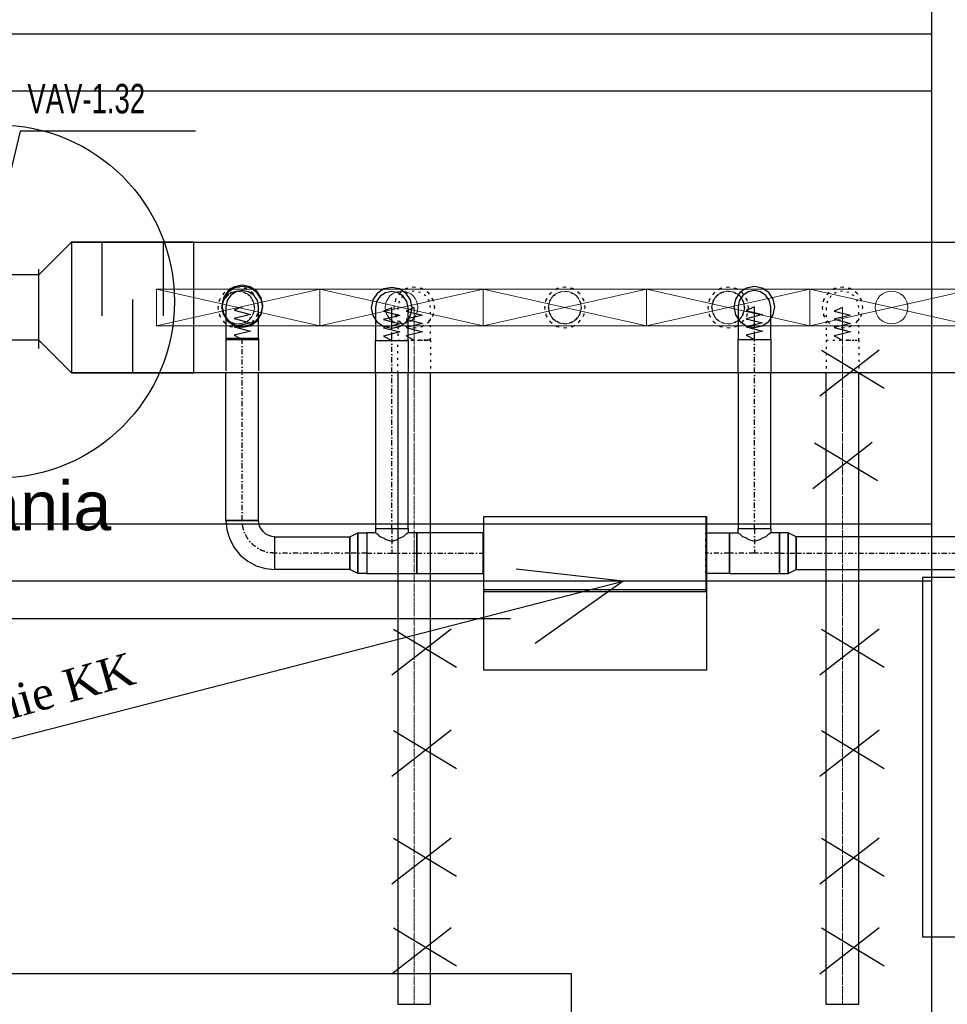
# Model space of a CAD drawing. Header units: centimetres. Extents: x -149939 to 48626, y -46000 to 152985.
# Tile 59 of 256: x -40906 to -35226, y 33738 to 39766. Entities that reach past the tile are written whole.
import ezdxf
from ezdxf import colors
from ezdxf.entities.mleader import LeaderData, LeaderLine
from ezdxf.math import Vec2, Vec3

# ---------------------------------------------------------------- set-up
doc = ezdxf.new("R2010")
doc.units = ezdxf.units.CM
doc.header["$LTSCALE"] = 50
for name, pattern in [('01-103-Went PP_poziom-0_5$0$DASHDOT', [25.4, 12.7, -6.35, 0, -6.35]), ('CADVENT_CENTERLINE', [9.9, 7.4, -1, 0.5, -1]), ('CADVENT_HIDDEN', [0.8, 0.25, -0.55]), ('Kondygnacja  -0_5$0$HIDDEN', [9.525, 6.35, -3.175]), ('Kondygnacja  -0_5$0$HIDDEN2', [4.7625, 3.175, -1.5875]), ('Osie rzutów$0$DASHDOT2', [12.7, 6.35, -3.175, 0, -3.175])]:
    doc.linetypes.add(name, pattern=pattern)
for name, color, linetype in [('01-103-Went PP_poziom-0_5$0$L_Nawiew', 7, 'Continuous'), ('bgde-nawiewEXP', 7, 'Continuous'), ('bgde-nawiewHIDDEN', 250, 'Continuous'), ('bgde_redukcja', 250, 'Continuous'), ('bgde_tlumik', 7, 'Continuous'), ('bgde_VAV', 7, 'Continuous'), ('IS_zmiany 2024', 1, 'Continuous'), ('Kondygnacja  -0_5$0$ARCH_KONSTR_POWYŻEJ RZUTU', 8, 'Kondygnacja  -0_5$0$HIDDEN'), ('Kondygnacja  -0_5$0$ARCH_KONSTR_POWYŻEJ RZUTU_IST', 8, 'Kondygnacja  -0_5$0$HIDDEN2'), ('Osie rzutów$0$ARCH_INFO_OSIE_IST', 8, 'Osie rzutów$0$DASHDOT2'), ('Osie rzutów$0$ARCH_INFO_OSIE_OPISY_IST', 8, 'Continuous')]:
    doc.layers.add(name, color=color, linetype=linetype)
for name, color, linetype, lineweight in [('bgde-nawiewCEN', 7, 'Continuous', 13), ('bgde_nawiewnik', 11, 'Continuous', 5), ('RFCU', 6, 'Continuous', 30)]:
    doc.layers.add(name, color=color, linetype=linetype, lineweight=lineweight)

# ---------------------------------------------------------------- blocks, each defined once
blk = doc.blocks.new('Osie rzutów')
at = {"layer": 'Osie rzutów$0$ARCH_INFO_OSIE_IST', "ltscale": 10}
for p, q in [((8060, 12510), (8060, 4623.26)), ((4436.24, 8000), (15156.54, 8000))]:
    blk.add_line(p, q, dxfattribs=at)
blk = doc.blocks.new('Kondygnacja  -0_5$0$konstrukcja istniejąca -0.5')
at = {"layer": 'Kondygnacja  -0_5$0$ARCH_KONSTR_POWYŻEJ RZUTU_IST', "ltscale": 10}
for points in [[(8582, 7425), (8582, 8575)], [(7538, 8167.89), (8582, 8167.89)], [(8582, 8132.89), (7538, 8132.89)]]:
    blk.add_lwpolyline(points, dxfattribs=at)
at = {"layer": 'Kondygnacja  -0_5$0$ARCH_KONSTR_POWYŻEJ RZUTU_IST', "ltscale": 10, "elevation": 0}
for points in [[(7538, 8467.89), (8582, 8467.89)], [(8582, 8432.89), (7538, 8432.89)]]:
    blk.add_lwpolyline(points, dxfattribs=at)
blk = doc.blocks.new('blok')
at = {"layer": 'bgde_VAV', "color": 3, "linetype": 'Continuous', "lineweight": -2}
for p, q in [((-54400.4, 33775), (-54434.2, 33775)), ((-53950.4, 33775), (-54400.4, 33775)), ((-53966.7, 33775), (-54000.4, 33775)), ((-54434.2, 33225), (-54400.4, 33225)), ((-54400.4, 33225), (-54000.4, 33225)), ((-54000.4, 33225), (-53966.7, 33225))]:
    blk.add_line(p, q, dxfattribs=at)
at = {"layer": 'bgde_VAV', "color": 3, "linetype": 'ByBlock', "lineweight": -2}
for p, q in [((-54400.4, 33775), (-54400.4, 33225)), ((-54000.4, 33775), (-54000.4, 33225))]:
    blk.add_line(p, q, dxfattribs=at)
at = {"layer": 'bgde_VAV', "color": 3, "linetype": 'Continuous', "lineweight": -3}
for p, q in [((-54294.7, 33492.5), (-54357.9, 33555.7)), ((-54326.3, 33524.1), (-54354.9, 33524.1)), ((-54326.3, 33524.1), (-54353.5, 33533)), ((-54326.3, 33524.1), (-54353.5, 33515.3)), ((-54326.3, 33524.1), (-54349.5, 33540.9)), ((-54326.3, 33524.1), (-54349.5, 33507.3)), ((-54326.3, 33524.1), (-54343.1, 33547.3)), ((-54326.3, 33524.1), (-54343.1, 33501)), ((-54326.3, 33524.1), (-54335.1, 33551.3)), ((-54326.3, 33524.1), (-54335.1, 33496.9)), ((-54326.3, 33524.1), (-54326.3, 33552.7)), ((-54326.3, 33524.1), (-54317.5, 33551.3)), ((-54326.3, 33524.1), (-54309.5, 33547.3)), ((-54326.3, 33524.1), (-54303.2, 33540.9)), ((-54326.3, 33524.1), (-54299.1, 33533)), ((-54326.3, 33524.1), (-54299.1, 33515.3)), ((-54326.3, 33524.1), (-54303.2, 33507.3)), ((-54326.3, 33524.1), (-54309.5, 33501)), ((-54326.3, 33524.1), (-54317.5, 33496.9)), ((-54326.3, 33524.1), (-54326.3, 33495.5)), ((-54326.3, 33524.1), (-54297.7, 33524.1)), ((-54205.3, 33555.7), (-54268.5, 33492.5)), ((-54236.9, 33524.1), (-54265.5, 33524.1)), ((-54236.9, 33524.1), (-54264.1, 33533)), ((-54236.9, 33524.1), (-54264.1, 33515.3)), ((-54236.9, 33524.1), (-54260, 33540.9)), ((-54236.9, 33524.1), (-54260, 33507.3)), ((-54236.9, 33524.1), (-54253.7, 33547.3)), ((-54236.9, 33524.1), (-54253.7, 33501)), ((-54236.9, 33524.1), (-54245.7, 33551.3)), ((-54236.9, 33524.1), (-54245.7, 33496.9)), ((-54236.9, 33524.1), (-54236.9, 33552.7)), ((-54236.9, 33524.1), (-54228.1, 33551.3)), ((-54236.9, 33524.1), (-54220.1, 33547.3)), ((-54236.9, 33524.1), (-54213.8, 33540.9)), ((-54236.9, 33524.1), (-54209.7, 33533)), ((-54236.9, 33524.1), (-54209.7, 33515.3)), ((-54236.9, 33524.1), (-54213.8, 33507.3)), ((-54236.9, 33524.1), (-54220.1, 33501)), ((-54236.9, 33524.1), (-54228.1, 33496.9)), ((-54236.9, 33524.1), (-54236.9, 33495.5)), ((-54236.9, 33524.1), (-54208.3, 33524.1)), ((-54115.9, 33492.5), (-54179.1, 33555.7)), ((-54147.5, 33524.1), (-54176.1, 33524.1)), ((-54147.5, 33524.1), (-54174.7, 33533)), ((-54147.5, 33524.1), (-54174.7, 33515.3)), ((-54147.5, 33524.1), (-54170.6, 33540.9)), ((-54147.5, 33524.1), (-54170.6, 33507.3)), ((-54147.5, 33524.1), (-54164.3, 33547.3)), ((-54147.5, 33524.1), (-54164.3, 33501)), ((-54147.5, 33524.1), (-54156.3, 33551.3)), ((-54147.5, 33524.1), (-54156.3, 33496.9)), ((-54147.5, 33524.1), (-54147.5, 33552.7)), ((-54147.5, 33524.1), (-54138.7, 33551.3)), ((-54147.5, 33524.1), (-54130.7, 33547.3)), ((-54147.5, 33524.1), (-54124.3, 33540.9)), ((-54147.5, 33524.1), (-54120.3, 33533)), ((-54147.5, 33524.1), (-54120.3, 33515.3)), ((-54147.5, 33524.1), (-54124.3, 33507.3)), ((-54147.5, 33524.1), (-54130.7, 33501)), ((-54147.5, 33524.1), (-54138.7, 33496.9)), ((-54147.5, 33524.1), (-54147.5, 33495.5)), ((-54147.5, 33524.1), (-54118.9, 33524.1)), ((-54026.5, 33555.7), (-54089.7, 33492.5)), ((-54058.1, 33524.1), (-54086.7, 33524.1)), ((-54058.1, 33524.1), (-54085.3, 33533)), ((-54058.1, 33524.1), (-54085.3, 33515.3)), ((-54058.1, 33524.1), (-54081.2, 33540.9)), ((-54058.1, 33524.1), (-54081.2, 33507.3)), ((-54058.1, 33524.1), (-54074.9, 33547.3)), ((-54058.1, 33524.1), (-54074.9, 33501)), ((-54058.1, 33524.1), (-54066.9, 33551.3)), ((-54058.1, 33524.1), (-54066.9, 33496.9)), ((-54058.1, 33524.1), (-54058.1, 33552.7)), ((-54058.1, 33524.1), (-54049.2, 33551.3)), ((-54058.1, 33524.1), (-54041.3, 33547.3)), ((-54058.1, 33524.1), (-54034.9, 33540.9)), ((-54058.1, 33524.1), (-54030.9, 33533)), ((-54058.1, 33524.1), (-54030.9, 33515.3)), ((-54058.1, 33524.1), (-54034.9, 33507.3)), ((-54058.1, 33524.1), (-54041.3, 33501)), ((-54058.1, 33524.1), (-54049.2, 33496.9)), ((-54058.1, 33524.1), (-54058.1, 33495.5)), ((-54058.1, 33524.1), (-54029.5, 33524.1))]:
    blk.add_line(p, q, dxfattribs=at)
for centre in [(-54326.3, 33524.1), (-54236.9, 33524.1), (-54147.5, 33524.1), (-54058.1, 33524.1)]:
    blk.add_ellipse(centre, major_axis=(0, 28.6), ratio=1, start_param=-1.570796, end_param=4.712389, dxfattribs=at)
blk = doc.blocks.new('A$C066D7839')
at = {"layer": 'bgde_nawiewnik', "color": 7}
for p, q in [((-50, -11.15), (-50, 11.15)), ((-50, 11.15), (50, 11.15)), ((-50, -11.15), (50, 11.15)), ((50, -11.15), (-50, 11.15)), ((50, 11.15), (50, -11.15)), ((50, -11.15), (-50, -11.15))]:
    blk.add_line(p, q, dxfattribs=at)
blk.add_circle((0, 0), 10, dxfattribs=at)
blk = doc.blocks.new('t34')
at = {"layer": 'bgde_tlumik'}
for p, q in [((-40401.3, 25953.2), (-40401.3, 26403.2)), ((-40026.3, 25953.2), (-40026.3, 26403.2)), ((-40213.8, 25603.2), (-40213.8, 26053.2))]:
    blk.add_line(p, q, dxfattribs=at)
blk.add_lwpolyline([(-40588.8, 25603.2), (-39838.8, 25603.2), (-39838.8, 26403.2), (-40588.8, 26403.2)], close=True, dxfattribs=at)

msp = doc.modelspace()

# ---------------------------------------------------------------- linework, layer by layer
at = {"layer": 'bgde-nawiewCEN', "linetype": 'CADVENT_CENTERLINE', "ltscale": 0.06}
for p, q in [((-38489.979, 38003.393), (-38489.979, 38003.868)), ((-38489.979, 38002.268), (-38489.979, 38003.393)), ((-38489.979, 38000.075), (-38489.979, 38002.268)), ((-38489.979, 37996.46), (-38489.979, 38000.075)), ((-38489.979, 37991.068), (-38489.979, 37996.46)), ((-38489.979, 37983.542), (-38489.979, 37991.068)), ((-38489.979, 37973.527), (-38489.979, 37983.542)), ((-35867.838, 38003.393), (-35867.838, 38003.868)), ((-35867.838, 38002.268), (-35867.838, 38003.393)), ((-35867.838, 38000.075), (-35867.838, 38002.268)), ((-35867.838, 37996.46), (-35867.838, 38000.075)), ((-35867.838, 37991.068), (-35867.838, 37996.46)), ((-35867.838, 37983.542), (-35867.838, 37991.068)), ((-35867.838, 37973.527), (-35867.838, 37983.542)), ((-38489.979, 37960.668), (-38489.979, 37973.527)), ((-38489.979, 37944.608), (-38489.979, 37960.668)), ((-38489.979, 37924.993), (-38489.979, 37944.608)), ((-38489.979, 37901.468), (-38489.979, 37924.993)), ((-35867.838, 37960.668), (-35867.838, 37973.527)), ((-35867.838, 37944.608), (-35867.838, 37960.668)), ((-35867.838, 37924.993), (-35867.838, 37944.608)), ((-35867.838, 37901.468), (-35867.838, 37924.993)), ((-38489.979, 37873.675), (-38489.979, 37901.468)), ((-38489.979, 37822.564), (-38489.979, 37873.675)), ((-35867.838, 37873.675), (-35867.838, 37901.468)), ((-35867.838, 37822.564), (-35867.838, 37873.675)), ((-38489.979, 37803.868), (-38489.979, 37822.564)), ((-38489.979, 33738.069), (-38489.979, 37803.868)), ((-35867.838, 37803.868), (-35867.838, 37822.564)), ((-35867.838, 33738.069), (-35867.838, 37803.868)), ((-38064.466, 36500.479, 245), (-38068.466, 36500.479, 245)), ((-36704.466, 36500.479, 245), (-36700.466, 36500.479, 245))]:
    msp.add_line(p, q, dxfattribs=at)
at = {"layer": 'bgde-nawiewEXP', "linetype": 'Continuous'}
msp.add_lwpolyline([(-40588.801, 37603.941), (-40788.801, 37803.941), (-40788.801, 38203.941), (-40588.801, 38403.941)], close=True, dxfattribs=at)
for points in [[(-40588.801, 38403.941), (-19380.813, 38403.941), (-19380.813, 37603.941), (-40588.801, 37603.941)], [(-38589.979, 37603.941), (-38589.979, 33738.07), (-38389.979, 33738.07), (-38389.979, 37603.941)], [(-35967.838, 33738.07), (-35767.838, 33738.07), (-35767.838, 37603.941)], [(-35967.838, 33738.07), (-35967.838, 37603.941)]]:
    msp.add_lwpolyline(points, dxfattribs=at)
at = {"layer": 'bgde-nawiewEXP', "linetype": 'Continuous', "elevation": 245}
msp.add_lwpolyline([(-38064.466, 36265.479), (-36704.466, 36265.479), (-36704.466, 36275.479), (-38064.466, 36275.479), (-38064.466, 36725.479), (-36704.466, 36725.479), (-36704.466, 36275.479), (-38064.466, 36275.479)], close=True, dxfattribs=at)
for points in [[(-38068.466, 36375.479), (-38068.466, 36625.479), (-38064.466, 36625.479)], [(-36704.466, 36375.479), (-36700.466, 36375.479), (-36700.466, 36625.479), (-36704.466, 36625.479)], [(-38068.466, 36375.479), (-38064.466, 36375.479)]]:
    msp.add_lwpolyline(points, dxfattribs=at)
at = {"layer": 'bgde-nawiewHIDDEN', "linetype": 'CADVENT_HIDDEN'}
for points in [[(-39692.838, 38003.868), (-39683.323, 37956.032), (-39656.226, 37915.479), (-39615.674, 37888.383), (-39567.838, 37878.868), (-39520.003, 37888.383), (-39479.45, 37915.479), (-39452.353, 37956.032), (-39442.838, 38003.868), (-39452.353, 38051.703), (-39479.45, 38092.256), (-39520.003, 38119.352), (-39567.838, 38128.868), (-39615.674, 38119.352), (-39656.226, 38092.256), (-39683.323, 38051.703)], [(-39692.838, 38003.868), (-39683.323, 37956.032), (-39656.226, 37915.479), (-39615.674, 37888.383), (-39567.838, 37878.868), (-39520.003, 37888.383), (-39479.45, 37915.479), (-39452.353, 37956.032), (-39442.838, 38003.868), (-39452.353, 38051.703), (-39479.45, 38092.256), (-39520.003, 38119.352), (-39567.838, 38128.868), (-39615.674, 38119.352), (-39656.226, 38092.256), (-39683.323, 38051.703)], [(-39667.838, 38003.868), (-39660.226, 37965.599), (-39638.549, 37933.157), (-39606.106, 37911.48), (-39567.838, 37903.868), (-39529.57, 37911.48), (-39497.127, 37933.157), (-39475.45, 37965.599), (-39467.838, 38003.868), (-39475.45, 38042.136), (-39497.127, 38074.578), (-39529.57, 38096.255), (-39567.838, 38103.868), (-39606.106, 38096.255), (-39638.549, 38074.578), (-39660.226, 38042.136)], [(-38614.979, 38003.868), (-38605.464, 37956.032), (-38578.368, 37915.479), (-38537.815, 37888.383), (-38489.979, 37878.868), (-38442.144, 37888.383), (-38401.591, 37915.479), (-38374.494, 37956.032), (-38364.979, 38003.868), (-38374.494, 38051.703), (-38401.591, 38092.256), (-38442.144, 38119.352), (-38489.979, 38128.868), (-38537.815, 38119.352), (-38578.368, 38092.256), (-38605.464, 38051.703)], [(-38614.979, 38003.868), (-38605.464, 37956.032), (-38578.368, 37915.479), (-38537.815, 37888.383), (-38489.979, 37878.868), (-38442.144, 37888.383), (-38401.591, 37915.479), (-38374.494, 37956.032), (-38364.979, 38003.868), (-38374.494, 38051.703), (-38401.591, 38092.256), (-38442.144, 38119.352), (-38489.979, 38128.868), (-38537.815, 38119.352), (-38578.368, 38092.256), (-38605.464, 38051.703)], [(-37692.838, 38003.868), (-37683.323, 37956.032), (-37656.226, 37915.479), (-37615.674, 37888.383), (-37567.838, 37878.868), (-37520.003, 37888.383), (-37479.45, 37915.479), (-37452.353, 37956.032), (-37442.838, 38003.868), (-37452.353, 38051.703), (-37479.45, 38092.256), (-37520.003, 38119.352), (-37567.838, 38128.868), (-37615.674, 38119.352), (-37656.226, 38092.256), (-37683.323, 38051.703)], [(-37692.838, 38003.868), (-37683.323, 37956.032), (-37656.226, 37915.479), (-37615.674, 37888.383), (-37567.838, 37878.868), (-37520.003, 37888.383), (-37479.45, 37915.479), (-37452.353, 37956.032), (-37442.838, 38003.868), (-37452.353, 38051.703), (-37479.45, 38092.256), (-37520.003, 38119.352), (-37567.838, 38128.868), (-37615.674, 38119.352), (-37656.226, 38092.256), (-37683.323, 38051.703)], [(-37667.838, 38003.868), (-37660.226, 38042.136), (-37638.549, 38074.578), (-37606.106, 38096.255), (-37567.838, 38103.868), (-37529.57, 38096.255), (-37497.127, 38074.578), (-37475.45, 38042.136), (-37467.838, 38003.868), (-37475.45, 37965.599), (-37497.127, 37933.157), (-37529.57, 37911.48), (-37567.838, 37903.868), (-37606.106, 37911.48), (-37638.549, 37933.157), (-37660.226, 37965.599)], [(-36692.838, 38003.868), (-36683.323, 37956.032), (-36656.226, 37915.479), (-36615.674, 37888.383), (-36567.838, 37878.868), (-36520.003, 37888.383), (-36479.45, 37915.479), (-36452.353, 37956.032), (-36442.838, 38003.868), (-36452.353, 38051.703), (-36479.45, 38092.256), (-36520.003, 38119.352), (-36567.838, 38128.868), (-36615.674, 38119.352), (-36656.226, 38092.256), (-36683.323, 38051.703)], [(-36692.838, 38003.868), (-36683.323, 37956.032), (-36656.226, 37915.479), (-36615.674, 37888.383), (-36567.838, 37878.868), (-36520.003, 37888.383), (-36479.45, 37915.479), (-36452.353, 37956.032), (-36442.838, 38003.868), (-36452.353, 38051.703), (-36479.45, 38092.256), (-36520.003, 38119.352), (-36567.838, 38128.868), (-36615.674, 38119.352), (-36656.226, 38092.256), (-36683.323, 38051.703)], [(-36667.838, 38003.868), (-36660.226, 37965.599), (-36638.549, 37933.157), (-36606.106, 37911.48), (-36567.838, 37903.868), (-36529.57, 37911.48), (-36497.127, 37933.157), (-36475.45, 37965.599), (-36467.838, 38003.868), (-36475.45, 38042.136), (-36497.127, 38074.578), (-36529.57, 38096.255), (-36567.838, 38103.868), (-36606.106, 38096.255), (-36638.549, 38074.578), (-36660.226, 38042.136)], [(-35992.838, 38003.868), (-35983.323, 37956.032), (-35956.226, 37915.479), (-35915.674, 37888.383), (-35867.838, 37878.868), (-35820.003, 37888.383), (-35779.45, 37915.479), (-35752.353, 37956.032), (-35742.838, 38003.868), (-35752.353, 38051.703), (-35779.45, 38092.256), (-35820.003, 38119.352), (-35867.838, 38128.868), (-35915.674, 38119.352), (-35956.226, 38092.256), (-35983.323, 38051.703)], [(-35992.838, 38003.868), (-35983.323, 37956.032), (-35956.226, 37915.479), (-35915.674, 37888.383), (-35867.838, 37878.868), (-35820.003, 37888.383), (-35779.45, 37915.479), (-35752.353, 37956.032), (-35742.838, 38003.868), (-35752.353, 38051.703), (-35779.45, 38092.256), (-35820.003, 38119.352), (-35867.838, 38128.868), (-35915.674, 38119.352), (-35956.226, 38092.256), (-35983.323, 38051.703)], [(-35967.838, 38000.075), (-35967.838, 37803.868), (-35767.838, 37803.868), (-35767.838, 38003.868), (-35775.45, 38042.136), (-35797.127, 38074.578), (-35829.57, 38096.255), (-35867.838, 38103.868), (-35906.106, 38096.255), (-35938.549, 38074.578), (-35960.226, 38042.136), (-35967.838, 38003.868), (-35967.838, 38002.268)]]:
    msp.add_lwpolyline(points, close=True, dxfattribs=at)
for points in [[(-39667.838, 38003.868), (-39660.226, 38042.136), (-39638.549, 38074.578), (-39606.106, 38096.255), (-39567.838, 38103.868), (-39529.57, 38096.255), (-39497.127, 38074.578), (-39475.45, 38042.136)], [(-38589.979, 37603.941), (-38589.979, 37803.868), (-38389.979, 37803.868), (-38389.979, 38003.868), (-38397.591, 38042.136), (-38419.269, 38074.578), (-38451.711, 38096.255), (-38489.979, 38103.868), (-38528.248, 38096.255), (-38560.69, 38074.578), (-38582.367, 38042.136), (-38589.979, 38003.868), (-38589.979, 37803.867), (-38451.711, 37803.867)], [(-37667.838, 38003.868), (-37660.226, 38042.136), (-37638.549, 38074.578), (-37606.106, 38096.255), (-37567.838, 38103.868), (-37529.57, 38096.255), (-37497.127, 38074.578), (-37475.45, 38042.136), (-37467.838, 38003.868), (-37475.45, 37965.599)], [(-36667.838, 38003.868), (-36660.226, 38042.136), (-36638.549, 38074.578), (-36606.106, 38096.255), (-36567.838, 38103.868), (-36529.57, 38096.255), (-36497.127, 38074.578), (-36475.45, 38042.136), (-36467.838, 38003.868), (-36475.45, 37965.599)], [(-39667.838, 38003.868), (-39660.226, 37965.599), (-39638.549, 37933.157), (-39606.106, 37911.48), (-39567.838, 37903.868), (-39529.57, 37911.48), (-39497.127, 37933.157), (-39475.45, 37965.599), (-39467.838, 38003.868), (-39475.45, 38042.136), (-39497.127, 38074.578)], [(-36667.838, 38003.868), (-36660.226, 38042.136)], [(-37667.838, 38003.868), (-37660.226, 37965.599), (-37638.549, 37933.157), (-37606.106, 37911.48), (-37567.838, 37903.868), (-37529.57, 37911.48)], [(-37475.45, 37965.599), (-37467.838, 38003.868)], [(-36667.838, 38003.868), (-36660.226, 37965.599), (-36638.549, 37933.157), (-36606.106, 37911.48), (-36567.838, 37903.868), (-36529.57, 37911.48), (-36497.127, 37933.157), (-36475.45, 37965.599)], [(-36475.45, 37965.599), (-36467.838, 38003.868)], [(-37529.57, 37911.48), (-37497.127, 37933.157)], [(-37497.127, 37933.157), (-37529.57, 37911.48)], [(-37497.127, 37933.157), (-37475.45, 37965.599)], [(-37475.45, 37965.599), (-37497.127, 37933.157)], [(-36475.45, 37965.599), (-36497.127, 37933.157)], [(-37529.57, 37911.48), (-37567.838, 37903.868)], [(-38451.711, 37803.867), (-38489.979, 37803.867)], [(-38451.711, 37803.867), (-38419.269, 37803.867)], [(-38419.269, 37803.867), (-38451.711, 37803.867)], [(-38419.269, 37803.867), (-38397.591, 37803.867)], [(-38397.591, 37803.867), (-38419.269, 37803.867)], [(-38397.591, 37803.867), (-38389.979, 37803.867), (-38389.979, 37603.941)], [(-35967.838, 37803.867), (-35829.57, 37803.867)], [(-35967.838, 37803.867), (-35967.838, 37603.941)], [(-35829.57, 37803.867), (-35867.838, 37803.867)], [(-35829.57, 37803.867), (-35767.838, 37803.867), (-35767.838, 37603.941)]]:
    msp.add_lwpolyline(points, dxfattribs=at)
at = {"layer": 'bgde-nawiewHIDDEN', "elevation": 245}
for points in [[(-39543.115, 38008.194), (-39593.115, 37986.896), (-39493.115, 37961.535), (-39593.115, 37936.314), (-39493.115, 37911.029), (-39593.115, 37885.494), (-39493.115, 37860.135), (-39593.115, 37834.677), (-39543.115, 37808.194)], [(-38627.847, 38002.213), (-38677.847, 37980.915), (-38577.847, 37955.553), (-38677.847, 37930.333), (-38577.847, 37905.048), (-38677.847, 37879.513), (-38577.847, 37854.154), (-38677.847, 37828.695), (-38627.847, 37802.213)], [(-36407.466, 38007.539), (-36457.466, 37986.241), (-36357.466, 37960.88), (-36457.466, 37935.659), (-36357.466, 37910.375), (-36457.466, 37884.839), (-36357.466, 37859.48), (-36457.466, 37834.022), (-36407.466, 37807.539)]]:
    msp.add_lwpolyline(points, dxfattribs=at)
at = {"layer": 'bgde-nawiewHIDDEN'}
for points in [[(-39567.838, 38003.868), (-39567.838, 38003.868)], [(-38489.979, 38003.868), (-38539.979, 37982.57), (-38439.979, 37957.208), (-38539.979, 37931.988), (-38439.979, 37906.703), (-38539.979, 37881.168), (-38439.979, 37855.809), (-38539.979, 37830.35), (-38489.979, 37803.868)], [(-37567.838, 38003.868), (-37567.838, 38003.868)], [(-36567.838, 38003.868), (-36567.838, 38003.868)], [(-35867.838, 38003.868), (-35917.838, 37982.57), (-35817.838, 37957.208), (-35917.838, 37931.988), (-35817.838, 37906.703), (-35917.838, 37881.168), (-35817.838, 37855.809), (-35917.838, 37830.35), (-35867.838, 37803.868)]]:
    msp.add_lwpolyline(points, dxfattribs=at)
at = {"layer": 'bgde-nawiewHIDDEN', "linetype": 'CADVENT_HIDDEN', "elevation": 245}
for points in [[(-38064.466, 36375.479), (-38064.466, 36625.479)], [(-36704.466, 36375.479), (-36704.466, 36625.479)]]:
    msp.add_lwpolyline(points, dxfattribs=at)
at = {"layer": 'bgde_VAV', "color": 94}
for p, q in [((-40902.212, 39084.533), (-41117.572, 38203.942)), ((-39829.032, 39084.533), (-40902.212, 39084.533))]:
    msp.add_line(p, q, dxfattribs=at)
at = {"layer": 'IS_zmiany 2024', "linetype": '01-103-Went PP_poziom-0_5$0$DASHDOT', "ltscale": 0.05}
for p, q in [((-38627.847, 38001.739, 245), (-38627.847, 38002.213, 245)), ((-38627.847, 38000.613, 245), (-38627.847, 38001.739, 245)), ((-38627.847, 37998.42, 245), (-38627.847, 38000.613, 245)), ((-38627.847, 37994.805, 245), (-38627.847, 37998.42, 245)), ((-38627.847, 37989.413, 245), (-38627.847, 37994.805, 245)), ((-38627.847, 37981.887, 245), (-38627.847, 37989.413, 245)), ((-38627.847, 37971.872, 245), (-38627.847, 37981.887, 245)), ((-36407.466, 38007.065, 245), (-36407.466, 38007.539, 245)), ((-36407.466, 38005.939, 245), (-36407.466, 38007.065, 245)), ((-36407.466, 38003.747, 245), (-36407.466, 38005.939, 245)), ((-36407.466, 38000.132, 245), (-36407.466, 38003.747, 245)), ((-36407.466, 37994.739, 245), (-36407.466, 38000.132, 245)), ((-36407.466, 37987.213, 245), (-36407.466, 37994.739, 245)), ((-36407.466, 37977.198, 245), (-36407.466, 37987.213, 245)), ((-36407.466, 37964.339, 245), (-36407.466, 37977.198, 245)), ((-38627.847, 37959.013, 245), (-38627.847, 37971.872, 245)), ((-38627.847, 37942.954, 245), (-38627.847, 37959.013, 245)), ((-38627.847, 37923.339, 245), (-38627.847, 37942.954, 245)), ((-38627.847, 37899.813, 245), (-38627.847, 37923.339, 245)), ((-36407.466, 37948.28, 245), (-36407.466, 37964.339, 245)), ((-36407.466, 37928.665, 245), (-36407.466, 37948.28, 245)), ((-36407.466, 37905.139, 245), (-36407.466, 37928.665, 245)), ((-38627.847, 37872.02, 245), (-38627.847, 37899.813, 245)), ((-38627.847, 37820.909, 245), (-38627.847, 37872.02, 245)), ((-36407.466, 37877.347, 245), (-36407.466, 37905.139, 245)), ((-36407.466, 37826.235, 245), (-36407.466, 37877.347, 245)), ((-39543.115, 36700.479, 245), (-39543.115, 37808.194, 245)), ((-38627.847, 37802.213, 245), (-38627.847, 37820.909, 245)), ((-38627.847, 36650.479, 245), (-38627.847, 37802.213, 245)), ((-36407.466, 37807.539, 245), (-36407.466, 37826.235, 245)), ((-36407.466, 36650.479, 245), (-36407.466, 37807.539, 245)), ((-38627.847, 36650.479, 245), (-38627.847, 36500.479, 245)), ((-36407.466, 36650.479, 245), (-36407.466, 36500.479, 245)), ((-38883.847, 36500.479, 245), (-39343.115, 36500.479, 245)), ((-38780.847, 36500.479, 245), (-38883.847, 36500.479, 245)), ((-38780.847, 36500.479, 245), (-38627.847, 36500.479, 245)), ((-38627.847, 36500.479, 245), (-38474.847, 36500.479, 245)), ((-38474.847, 36500.479, 245), (-38068.466, 36500.479, 245)), ((-36560.466, 36500.479, 245), (-36700.466, 36500.479, 245)), ((-36407.466, 36500.479, 245), (-36560.466, 36500.479, 245)), ((-36254.466, 36500.479, 245), (-36407.466, 36500.479, 245)), ((-36254.466, 36500.479, 245), (-36151.466, 36500.479, 245)), ((-36151.466, 36500.479, 245), (-33609.221, 36500.479, 245))]:
    msp.add_line(p, q, dxfattribs=at)
at = {"layer": 'IS_zmiany 2024'}
for p, q in [((-36007.173, 37462.688), (-35644.143, 37745.194)), ((-35997.173, 37742.688), (-35611.778, 37510.372)), ((-36049.353, 36896.328), (-35686.323, 37178.834)), ((-36039.353, 37176.328), (-35653.958, 36944.012)), ((-37210.665, 36329.138, 245), (-37866.521, 36402.98, 245)), ((-49426.621, 33179.152, 3110), (-37210.665, 36329.138, 245)), ((-37210.665, 36329.138, 245), (-37749.035, 35947.356, 245)), ((-38626.498, 35755.266, 245), (-38263.468, 36037.771, 245)), ((-38616.498, 36035.266, 245), (-38231.103, 35802.95, 245)), ((-36007.173, 35755.266, 245), (-35644.143, 36037.771, 245)), ((-35997.173, 36035.266, 245), (-35611.778, 35802.95, 245)), ((-38626.498, 35135.055, 245), (-38263.468, 35417.56, 245)), ((-38616.498, 35415.055, 245), (-38231.103, 35182.739, 245)), ((-36007.173, 35135.055, 245), (-35644.143, 35417.56, 245)), ((-35997.173, 35415.055, 245), (-35611.778, 35182.739, 245)), ((-38626.498, 34475.27, 245), (-38263.468, 34757.776, 245)), ((-38616.498, 34755.27, 245), (-38231.103, 34522.955, 245)), ((-36007.173, 34475.27, 245), (-35644.143, 34757.776, 245)), ((-35997.173, 34755.27, 245), (-35611.778, 34522.955, 245)), ((-38626.498, 33925.283, 245), (-38263.468, 34207.788, 245)), ((-38616.498, 34205.283, 245), (-38231.103, 33972.967, 245)), ((-36007.173, 33925.283, 245), (-35644.143, 34207.788, 245)), ((-35997.173, 34205.283, 245), (-35611.778, 33972.967, 245))]:
    msp.add_line(p, q, dxfattribs=at)
at = {"layer": 'IS_zmiany 2024', "elevation": 245}
for points in [[(-39668.115, 38015.602), (-39658.6, 37967.766), (-39631.503, 37927.213), (-39590.95, 37900.117), (-39543.115, 37890.602), (-39495.279, 37900.117), (-39454.726, 37927.213), (-39427.63, 37967.766), (-39418.115, 38015.602), (-39427.63, 38063.437), (-39454.726, 38103.99), (-39495.279, 38131.087), (-39543.115, 38140.602), (-39590.95, 38131.087), (-39631.503, 38103.99), (-39658.6, 38063.437)], [(-39668.115, 38008.194), (-39658.6, 37960.359), (-39631.503, 37919.806), (-39590.95, 37892.709), (-39543.115, 37883.194), (-39495.279, 37892.709), (-39454.726, 37919.806), (-39427.63, 37960.359), (-39418.115, 38008.194), (-39427.63, 38056.03), (-39454.726, 38096.583), (-39495.279, 38123.679), (-39543.115, 38133.194), (-39590.95, 38123.679), (-39631.503, 38096.583), (-39658.6, 38056.03)], [(-39643.115, 37808.194), (-39443.115, 37808.194), (-39443.115, 38008.194), (-39450.727, 38046.463), (-39472.404, 38078.905), (-39504.846, 38100.582), (-39543.115, 38108.194), (-39581.383, 38100.582), (-39613.825, 38078.905), (-39635.503, 38046.463), (-39643.115, 38008.194), (-39643.115, 37826.89)], [(-38752.847, 38002.213), (-38743.332, 37954.377), (-38716.235, 37913.825), (-38675.682, 37886.728), (-38627.847, 37877.213), (-38580.011, 37886.728), (-38539.458, 37913.825), (-38512.362, 37954.377), (-38502.847, 38002.213), (-38512.362, 38050.048), (-38539.458, 38090.601), (-38580.011, 38117.698), (-38627.847, 38127.213), (-38675.682, 38117.698), (-38716.235, 38090.601), (-38743.332, 38050.048)], [(-38752.847, 38002.213), (-38743.332, 37954.377), (-38716.235, 37913.825), (-38675.682, 37886.728), (-38627.847, 37877.213), (-38580.011, 37886.728), (-38539.458, 37913.825), (-38512.362, 37954.377), (-38502.847, 38002.213), (-38512.362, 38050.048), (-38539.458, 38090.601), (-38580.011, 38117.698), (-38627.847, 38127.213), (-38675.682, 38117.698), (-38716.235, 38090.601), (-38743.332, 38050.048)], [(-36532.466, 38007.539), (-36522.951, 37959.704), (-36495.854, 37919.151), (-36455.301, 37892.054), (-36407.466, 37882.539), (-36359.63, 37892.054), (-36319.077, 37919.151), (-36291.981, 37959.704), (-36282.466, 38007.539), (-36291.981, 38055.375), (-36319.077, 38095.928), (-36359.63, 38123.024), (-36407.466, 38132.539), (-36455.301, 38123.024), (-36495.854, 38095.928), (-36522.951, 38055.375)], [(-36532.466, 38007.539), (-36522.951, 37959.704), (-36495.854, 37919.151), (-36455.301, 37892.054), (-36407.466, 37882.539), (-36359.63, 37892.054), (-36319.077, 37919.151), (-36291.981, 37959.704), (-36282.466, 38007.539), (-36291.981, 38055.375), (-36319.077, 38095.928), (-36359.63, 38123.024), (-36407.466, 38132.539), (-36455.301, 38123.024), (-36495.854, 38095.928), (-36522.951, 38055.375)], [(-38064.466, 36725.479), (-36701.466, 36725.479), (-36701.466, 35784.138), (-38064.466, 35784.138)], [(-39643.115, 36700.479), (-39637.35, 36641.952), (-39620.279, 36585.674), (-39592.556, 36533.808), (-39555.247, 36488.347), (-39509.786, 36451.038), (-39457.92, 36423.315), (-39401.642, 36406.244), (-39343.115, 36400.479), (-39343.115, 36600.479), (-39362.624, 36602.401), (-39381.383, 36608.091), (-39398.672, 36617.332), (-39413.825, 36629.769), (-39426.262, 36644.922), (-39435.503, 36662.211), (-39441.193, 36680.97), (-39443.115, 36700.479), (-39635.503, 36700.479)], [(-39343.115, 36400.479), (-39343.115, 36600.479), (-38883.847, 36600.479), (-38883.847, 36400.479)], [(-38883.847, 36400.479), (-38883.847, 36600.479), (-38835.69, 36625.479), (-38835.69, 36375.479)], [(-38835.69, 36375.479), (-38835.69, 36625.479), (-38780.847, 36625.479), (-38780.847, 36375.479)], [(-38780.847, 36375.479), (-38474.847, 36375.479), (-38474.847, 36625.479), (-38527.847, 36625.479), (-38535.459, 36617.867), (-38541.851, 36615.964), (-38557.136, 36600.679), (-38583.592, 36588.868), (-38589.578, 36582.882), (-38627.847, 36571.489), (-38666.115, 36582.882), (-38672.101, 36588.868), (-38698.557, 36600.679), (-38713.842, 36615.964), (-38720.235, 36617.867), (-38727.847, 36625.479), (-38780.847, 36625.479), (-38780.847, 36384.994)], [(-38474.847, 36375.479), (-38068.466, 36375.479), (-38068.466, 36625.479), (-38474.847, 36625.479), (-38474.847, 36384.994)], [(-36700.466, 36375.479), (-36700.466, 36625.479), (-36560.466, 36625.479), (-36560.466, 36375.479)], [(-36254.466, 36375.479), (-36199.623, 36375.479), (-36199.623, 36625.479), (-36254.466, 36625.479), (-36254.466, 36384.994)], [(-36199.623, 36375.479), (-36151.466, 36400.479), (-36151.466, 36600.479), (-36199.623, 36625.479), (-36199.623, 36384.994)], [(-36151.466, 36400.479), (-33768.6, 36400.479), (-33768.6, 36600.479), (-36151.466, 36600.479), (-36151.466, 36408.091)]]:
    msp.add_lwpolyline(points, close=True, dxfattribs=at)
for points in [[(-38727.847, 37608.495), (-38727.847, 37802.213), (-38527.847, 37802.213), (-38527.847, 38002.213), (-38535.459, 38040.481), (-38557.136, 38072.924), (-38589.578, 38094.601), (-38627.847, 38102.213), (-38666.115, 38094.601), (-38698.557, 38072.924), (-38720.235, 38040.481), (-38727.847, 38002.213), (-38727.847, 37802.213), (-38527.847, 37802.213), (-38527.847, 37608.495)], [(-36507.466, 37608.495), (-36507.466, 37807.539), (-36307.466, 37807.539), (-36307.466, 38007.539), (-36315.078, 38045.808), (-36336.755, 38078.25), (-36369.197, 38099.927), (-36407.466, 38107.539), (-36445.734, 38099.927), (-36478.176, 38078.25), (-36499.854, 38045.808), (-36507.466, 38007.539), (-36507.466, 37807.539), (-36307.466, 37807.539), (-36307.466, 37608.495)], [(-39643.115, 37815.601), (-39443.115, 37815.601), (-39443.115, 37615.903)], [(-39643.115, 37815.601), (-39643.115, 37615.903)], [(-39643.115, 36700.479), (-39443.115, 36700.479), (-39443.115, 37608.495)], [(-39643.115, 36700.479), (-39643.115, 37608.495)], [(-38727.847, 37608.495), (-38727.847, 36625.479)], [(-38727.847, 36650.479), (-38527.847, 36650.479), (-38527.847, 37608.495)], [(-36507.466, 37608.495), (-36507.466, 36650.479), (-36307.466, 36650.479), (-36307.466, 37608.495)], [(-38727.847, 36650.479), (-38527.847, 36650.479), (-38527.847, 36625.479)], [(-36560.466, 36375.479), (-36560.466, 36625.479), (-36507.466, 36625.479), (-36507.466, 36650.479), (-36307.466, 36650.479), (-36307.466, 36625.479), (-36315.078, 36617.867), (-36321.47, 36615.964), (-36336.755, 36600.679), (-36363.211, 36588.868), (-36369.197, 36582.882), (-36407.466, 36571.489), (-36445.734, 36582.882), (-36451.72, 36588.868), (-36478.176, 36600.679), (-36493.461, 36615.964), (-36499.854, 36617.867), (-36507.466, 36625.479)], [(-36560.466, 36375.479), (-36254.466, 36375.479), (-36254.466, 36625.479), (-36307.466, 36625.479)]]:
    msp.add_lwpolyline(points, dxfattribs=at)
at = {"layer": 'IS_zmiany 2024', "color": 30}
msp.add_lwpolyline([(-35377.645, 34150.448), (-29377.645, 34150.448), (-29377.645, 36350.448), (-35377.645, 36350.448)], close=True, dxfattribs=at)
at = {"layer": 'IS_zmiany 2024', "color": 94}
msp.add_circle((-41039.714, 38040.416), 1081.427, dxfattribs=at)
at = {"layer": 'IS_zmiany 2024', "linetype": '01-103-Went PP_poziom-0_5$0$DASHDOT', "ltscale": 0.05, "extrusion": (0, 0, -1)}
msp.add_arc((39343.115, 36700.479, -245), 200, 270, 0, dxfattribs=at)
at = {"layer": 'RFCU', "color": 94}
msp.add_line((-43800, 36100), (-37900, 36100), dxfattribs=at)
at = {"layer": 'RFCU', "color": 6}
for p, q in [((-49450, 33925.803), (-37530, 33925.803)), ((-37530, 33925.803), (-37530, 33525.803))]:
    msp.add_line(p, q, dxfattribs=at)

# ---------------------------------------------------------------- block references
at = {"layer": '01-103-Went PP_poziom-0_5$0$L_Nawiew', "xscale": 10, "yscale": 10, "zscale": 10}
for p in [(-39567.836, 38003.868, 987.119), (-38567.836, 38003.868, 987.119), (-37567.836, 38003.868, 987.119), (-36567.836, 38003.868, 987.119), (-35567.836, 38003.868, 987.119)]:
    msp.add_blockref('A$C066D7839', p, dxfattribs=at)
at = {"layer": 'bgde_redukcja', "rotation": 270}
msp.add_blockref('blok', (-74563.832, -16196.486), dxfattribs=at)
at = {"layer": 'bgde_tlumik'}
msp.add_blockref('t34', (0, 12000.707), dxfattribs=at)
at = {"layer": 'Kondygnacja  -0_5$0$ARCH_KONSTR_POWYŻEJ RZUTU', "xscale": 10, "yscale": 10, "zscale": 10}
msp.add_blockref('Kondygnacja  -0_5$0$konstrukcja istniejąca -0.5', (-121140, -45000), dxfattribs=at)
at = {"layer": 'Osie rzutów$0$ARCH_INFO_OSIE_OPISY_IST', "color": 30, "xscale": 10, "yscale": 10, "zscale": 10}
msp.add_blockref('Osie rzutów', (-121140, -45000), dxfattribs=at)

# ---------------------------------------------------------------- texts
at = {"layer": 'bgde_VAV', "color": 94, "width": 0.7}
msp.add_text('VAV-1.32', height=180, dxfattribs=at).set_placement((-40859.269, 39192.835, 1920))
at = {"layer": 'IS_zmiany 2024', "insert": (-42280.694, 35315.453, 7925), "char_height": 200, "width": 6261.14258, "attachment_point": 1, "rotation": 15.8657078}
msp.add_mtext('\\fTimes New Roman|b0|i0|c238|p18;\\A1;Przeniesienie KK', dxfattribs=at)

# ---------------------------------------------------------------- leaders
at = {"layer": 'RFCU', "color": 94, "lineweight": 0}
ml = msp.add_multileader_mtext('Standard', dxfattribs=at)
ml.set_content('{\\fArial CE|b0|i0|c238|p34;\\C94;Przełożenie okablowania}')
ml.set_leader_properties()
ml.build(insert=Vec2(0, 0))
ml.multileader.update_dxf_attribs({"text_right_attachment_type": 6, "dogleg_length": 0.36, "arrow_head_size": 320})
ctx = ml.context
ctx.base_point, ctx.char_height, ctx.arrow_head_size, ctx.plane_origin = Vec3(-44981.72, 36787.711), 300, 320, Vec3(-47042.08, 33925.803)
ctx.right_attachment = 6
notes = []
notes.append((ctx, [(1, (1, 1, 0), (-44982.08, 36787.711), (1, 0), 0.36, [(0, [(-47042.08, 33925.803)], 0, []), (1, [(-43822.08, 36105.803)], 0, [])])]))
ctx.mtext.insert, ctx.mtext.flow_direction = Vec3(-44979.72, 36940.167), 5
for ctx, leaders in notes:
    for number, flags, end, landing, length, lines in leaders:
        leader = LeaderData()
        leader.index, (leader.has_last_leader_line, leader.has_dogleg_vector, leader.attachment_direction) = number, flags
        leader.last_leader_point, leader.dogleg_vector, leader.dogleg_length = Vec3(end), Vec3(landing), length
        for number, points, colour, breaks in lines:
            line = LeaderLine()
            line.index, line.vertices, line.color, line.breaks = number, Vec3.list(points), colors.encode_raw_color(colour), breaks
            leader.lines.append(line)
        ctx.leaders.append(leader)

doc.saveas('drawing.dxf')
